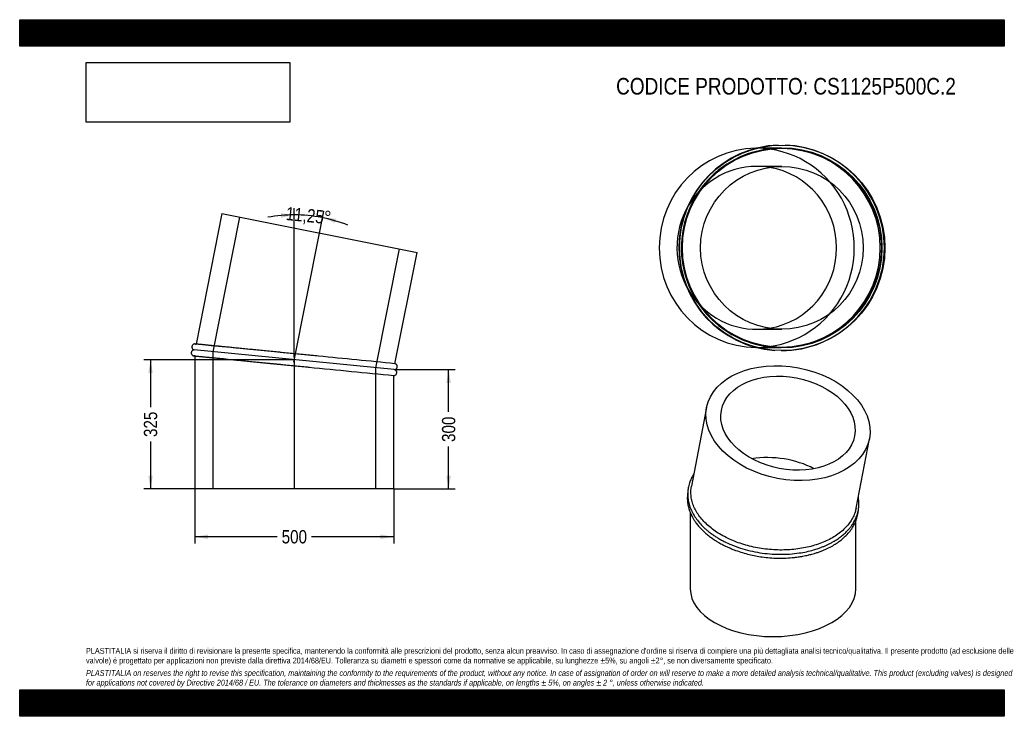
# Model space of a CAD drawing. Header units: millimetres. Extents: x 0 to 2475, y 0 to 1750.
import ezdxf
from ezdxf.enums import TextEntityAlignment as Align
from ezdxf.lldxf.tags import DXFTag

# ---------------------------------------------------------------- set-up
doc = ezdxf.new("R2010")
doc.units = ezdxf.units.MM
doc.header["$LTSCALE"] = 8.333333
doc.layers.add('Default', color=7, linetype='Continuous')
doc.layers.add('TUBO_X_GOMITO_11', color=7, linetype='Continuous')
doc.styles.add('SEACAD_Arial_Narrow', font='ARIALN.TTF')
tags = doc.linetypes.add('CENTER2', pattern=[28.575, 19.05, -3.175, 3.175, -3.175]).pattern_tags.tags
tags[10:11] = [DXFTag(74, 4), DXFTag(75, 0), DXFTag(340, '0'), DXFTag(46, 0.0), DXFTag(50, 0.0), DXFTag(44, 0.0), DXFTag(45, 0.0)]
tags[8:9] = [DXFTag(74, 4), DXFTag(75, 0), DXFTag(340, '0'), DXFTag(46, 0.0), DXFTag(50, 0.0), DXFTag(44, 0.0), DXFTag(45, 0.0)]
tags[6:7] = [DXFTag(74, 4), DXFTag(75, 0), DXFTag(340, '0'), DXFTag(46, 0.0), DXFTag(50, 0.0), DXFTag(44, 0.0), DXFTag(45, 0.0)]
tags[4:5] = [DXFTag(74, 4), DXFTag(75, 0), DXFTag(340, '0'), DXFTag(46, 0.0), DXFTag(50, 0.0), DXFTag(44, 0.0), DXFTag(45, 0.0)]
tags = doc.linetypes.add('HIDDEN2', pattern=[4.7625, 3.175, -1.5875]).pattern_tags.tags
tags[6:7] = [DXFTag(74, 4), DXFTag(75, 0), DXFTag(340, '0'), DXFTag(46, 0.0), DXFTag(50, 0.0), DXFTag(44, 0.0), DXFTag(45, 0.0)]
tags[4:5] = [DXFTag(74, 4), DXFTag(75, 0), DXFTag(340, '0'), DXFTag(46, 0.0), DXFTag(50, 0.0), DXFTag(44, 0.0), DXFTag(45, 0.0)]
doc.dimstyles.new('Plastitalia', dxfattribs={"dimtxt": 33.333333, "dimasz": 33.333333, "dimexe": 16.666667, "dimexo": 0, "dimgap": 8.333333, "dimtad": 0, "dimdec": 0, "dimtxsty": 'SEACAD_Arial_Narrow', "dimblk1": '_SE_FILLED', "dimblk2": '_SE_FILLED', "dimsah": 1, "dimcen": 16.666667, "dimadec": 0, "dimazin": 0, "dimtfac": 0.8, "dimtdec": 1, "dimtmove": 0, "dimatfit": 3, "dimfxl": 1, "dimtolj": 1, "dimarcsym": 0})
picture_1 = doc.add_image_def('image1.jpg', size_in_pixel=(4302, 1260))

# ---------------------------------------------------------------- blocks, each defined once
blk = doc.blocks.new('SEANNOT_GROUP')
at = {"layer": 'Default', "color": 7, "linetype": 'CENTER2'}
blk.add_line((690.3, 901.8), (690.3, 571.1), dxfattribs=at)
blk = doc.blocks.new('SEANNOT_GROUP1')
at = {"layer": 'Default', "color": 7, "linetype": 'CENTER2'}
blk.add_line((689.1, 889.7), (753.6, 1214.1), dxfattribs=at)
blk = doc.blocks.new('SE')
at = {"layer": 'TUBO_X_GOMITO_11', "color": 7, "linetype": 'Continuous'}
for p, q in [((508.4, 1262.9), (443.2, 935.1)), ((508.4, 1262.9), (998.8, 1165.4)), ((943.2, 885.8), (998.8, 1165.4)), ((941.7, 871), (438.8, 920.5)), ((941.7, 871), (438.8, 920.5)), ((440.3, 905.3), (440.3, 571.1)), ((940.3, 571.1), (940.3, 856.1)), ((940.3, 571.1), (440.3, 571.1))]:
    blk.add_line(p, q, dxfattribs=at)
at = {"layer": 'TUBO_X_GOMITO_11', "color": 7, "linetype": 'HIDDEN2'}
for p, q in [((552.9, 1254.1), (485.7, 915.9)), ((894.9, 875.6), (954.3, 1174.2)), ((443.2, 935.1), (443.1, 934.8)), ((485.7, 915.9), (485.7, 571.1)), ((440.3, 905.6), (440.3, 905.3)), ((894.9, 571.1), (894.9, 875.6))]:
    blk.add_line(p, q, dxfattribs=at)
for centre, start, end in [((-20687.4, -217447.7), 84.392476, 84.473314), ((22320.1, 219214.4), 264.276686, 264.352011)]:
    blk.add_arc(centre, 219402.4, start, end, dxfattribs=at)
at = {"layer": 'TUBO_X_GOMITO_11', "color": 7, "linetype": 'Continuous'}
for centre, start, end in [((-20687.4, -217447.7), 84.342103, 84.392476), ((22320.1, 219214.4), 264.352011, 264.407897)]:
    blk.add_arc(centre, 219402.4, start, end, dxfattribs=at)
for points, knots in [([(438.8, 920.5), (438.3, 920.5), (437.3, 920.4), (435.8, 919.9), (434.4, 919.2), (433, 917.9), (432, 916.4), (431.4, 914.4), (431.2, 912.7), (431.6, 910.9), (432.2, 909.3), (433.3, 907.8), (434.7, 906.7), (436.3, 905.9), (437.4, 905.7), (438, 905.6)], [0, 0, 0, 0, 0.067041, 0.136881, 0.206355, 0.271876, 0.378025, 0.446016, 0.54362, 0.609558, 0.684428, 0.764913, 0.8469, 0.926319, 1, 1, 1, 1]), ([(440.9, 935.3), (440.4, 935.4), (439.4, 935.4), (437.8, 935), (436.4, 934.4), (434.9, 933.3), (433.8, 931.8), (433, 929.9), (432.7, 928.1), (432.9, 926.3), (433.4, 924.7), (434.3, 923.2), (435.6, 921.9), (437.2, 921), (438.2, 920.7), (438.8, 920.5)], [0, 0, 0, 0, 0.067391, 0.137574, 0.207374, 0.273208, 0.380012, 0.448308, 0.54552, 0.611278, 0.685926, 0.766121, 0.847744, 0.926749, 1, 1, 1, 1]), ([(751.3, 904.8), (751.1, 904.8), (745.5, 905.3), (733.2, 906.6), (715.8, 908.3), (697.9, 910), (680.1, 911.8), (662.3, 913.5), (644.7, 915.3), (627.4, 917), (610.3, 918.7), (593.7, 920.3), (577.5, 921.9), (561.9, 923.4), (547, 924.9), (532.8, 926.3), (519.4, 927.6), (506.8, 928.9), (495.3, 930), (484.9, 931), (477.5, 931.7), (472.5, 932.2), (469.4, 932.5), (466.4, 932.8), (463.3, 933.1), (459.9, 933.5), (456.5, 933.8), (453.2, 934.1), (450.1, 934.4), (447.2, 934.7), (444.7, 935), (442.6, 935.2), (441.2, 935.3), (441, 935.3), (440.9, 935.3)], [0, 0, 0, 0, 0.001199, 0.0405, 0.079803, 0.119104, 0.158406, 0.197708, 0.237009, 0.276311, 0.315612, 0.354913, 0.394213, 0.433513, 0.472811, 0.51211, 0.551408, 0.590705, 0.630001, 0.668977, 0.705957, 0.720708, 0.73507, 0.749052, 0.764614, 0.783257, 0.804982, 0.826055, 0.84939, 0.874988, 0.902848, 0.932969, 0.965353, 1, 1, 1, 1]), ([(438, 905.6), (438.1, 905.6), (438.3, 905.5), (439.7, 905.4), (441.7, 905.2), (444.1, 905), (446.7, 904.7), (449.4, 904.4), (452, 904.2), (454.6, 903.9), (457.2, 903.7), (460, 903.4), (463.1, 903.1), (467.9, 902.6), (474.9, 901.9), (484.8, 901), (495.7, 899.9), (507.6, 898.7), (520.4, 897.4), (534.1, 896.1), (548.5, 894.7), (563.7, 893.2), (579.4, 891.6), (595.8, 890), (612.5, 888.4), (629.7, 886.7), (647.2, 885), (664.8, 883.2), (682.6, 881.5), (700.3, 879.7), (715.7, 878.2), (724, 877.4), (727.3, 877.1)], [0, 0, 0, 0, 0.036715, 0.070467, 0.101256, 0.129084, 0.153949, 0.175851, 0.194791, 0.211271, 0.227614, 0.24411, 0.260758, 0.277559, 0.318488, 0.359736, 0.400984, 0.442233, 0.483483, 0.524734, 0.565985, 0.607237, 0.648489, 0.689742, 0.730996, 0.77225, 0.813504, 0.854759, 0.896013, 0.937268, 0.978523, 1, 1, 1, 1]), ([(940.2, 856.2), (940.6, 856.2), (941.4, 856.1), (942.7, 856.5), (944.1, 857.1), (945.6, 858.2), (946.8, 859.7), (947.6, 861.6), (947.8, 863.4), (947.7, 865.2), (947.2, 866.8), (946.2, 868.3), (944.9, 869.6), (943.4, 870.5), (942.3, 870.8), (941.7, 871)], [0, 0, 0, 0, 0.041465, 0.1136, 0.18534, 0.253004, 0.362777, 0.432971, 0.532886, 0.600472, 0.677195, 0.75962, 0.843512, 0.924713, 1, 1, 1, 1]), ([(941.7, 871), (942.3, 871), (943.3, 871.1), (944.8, 871.6), (946.1, 872.3), (947.5, 873.6), (948.5, 875.1), (949.2, 877.1), (949.3, 878.8), (949, 880.6), (948.3, 882.2), (947.3, 883.7), (945.9, 884.8), (944.4, 885.6), (943.5, 885.7), (943.1, 885.8)], [0, 0, 0, 0, 0.068904, 0.140684, 0.212088, 0.27943, 0.388527, 0.458408, 0.558723, 0.626493, 0.703443, 0.786165, 0.870429, 0.952054, 1, 1, 1, 1])]:
    blk.add_open_spline(points, degree=3, knots=knots, dxfattribs=at)
at = {"layer": 'TUBO_X_GOMITO_11', "color": 7, "linetype": 'HIDDEN2'}
for points in [[(440.9, 935.3), (441.7, 935.3), (442.5, 935.1), (443.3, 934.8)], [(440.4, 905.7), (439.6, 905.5), (438.8, 905.5), (438, 905.6)], [(727.8, 877), (728, 877), (728.2, 877), (728.4, 877)]]:
    blk.add_open_spline(points, degree=3, dxfattribs=at)
blk = doc.blocks.new('DMBLK13')
at = {"layer": 'Default', "linetype": 'Continuous'}
for points in [[(473.6, 445.5), (473.6, 456.6), (440.3, 451)], [(906.9, 445.5), (940.3, 451), (906.9, 456.6)]]:
    blk.add_hatch(color=7, dxfattribs=at).paths.add_polyline_path(points)
at = {"layer": 'Default', "color": 7, "linetype": 'Continuous'}
for p, q in [((440.3, 571.1), (440.3, 434.3)), ((940.3, 571.1), (940.3, 434.3)), ((646.8, 451), (440.3, 451)), ((940.3, 451), (733.8, 451))]:
    blk.add_line(p, q, dxfattribs=at)
at = {"layer": 'Default', "color": 7, "linetype": 'Continuous', "style": 'SEACAD_Arial_Narrow'}
blk.add_text('500', height=33.33, dxfattribs=at).set_placement((658.5, 467.7), align=Align.TOP_LEFT)
blk = doc.blocks.new('_SE_FILLED')
at = {"color": 0}
blk.add_line((0, 0), (-1, 0), dxfattribs=at)
blk.add_solid([(0, 0), (-1, -0.1665), (-1, 0.1665), (0, 0)], dxfattribs=at)
blk = doc.blocks.new('DMBLK14')
at = {"layer": 'Default', "linetype": 'Continuous'}
for points in [[(1083.8, 837.7), (1078.2, 871), (1072.6, 837.7)], [(1083.8, 604.5), (1072.6, 604.5), (1078.2, 571.1)]]:
    blk.add_hatch(color=7, dxfattribs=at).paths.add_polyline_path(points)
at = {"layer": 'Default', "color": 7, "linetype": 'Continuous'}
for p, q in [((941.7, 871), (1094.9, 871)), ((1078.2, 764.5), (1078.2, 871)), ((1078.2, 571.1), (1078.2, 677.6)), ((940.3, 571.1), (1094.9, 571.1))]:
    blk.add_line(p, q, dxfattribs=at)
at = {"layer": 'Default', "color": 7, "linetype": 'Continuous', "style": 'SEACAD_Arial_Narrow'}
blk.add_text('300', height=33.33, rotation=90, dxfattribs=at).set_placement((1061.5, 689.2), align=Align.TOP_LEFT)
blk = doc.blocks.new('SE1')
at = {"layer": 'TUBO_X_GOMITO_11', "color": 7, "linetype": 'Continuous'}
for p, q in [((1726.5, 775.6), (1688.7, 577.8)), ((2102.4, 522.9), (2135.8, 697.3)), ((1685.5, 512.2), (1685.5, 320.5)), ((2102.2, 320.5), (2102.2, 491.3))]:
    blk.add_line(p, q, dxfattribs=at)
for major_axis in [(-204.6, 39.1), (-167.5, 32)]:
    blk.add_ellipse((1931.2, 736.5), major_axis=major_axis, ratio=0.678892, dxfattribs=at)
for centre, major_axis, ratio, start_param, end_param in [((1893.9, 541.4), (170.2, -16.1), 0.630814, 0.986396, 1.9492), ((1893.9, 541.4), (170.2, -16.1), 0.630814, 0.986396, 1.9492), ((1893.9, 320.5), (208.3, 0), 0.57735, 3.141593, 6.283185)]:
    blk.add_ellipse(centre, major_axis=major_axis, ratio=ratio, start_param=start_param, end_param=end_param, dxfattribs=at)
for points, knots in [([(1694.7, 609.3), (1694.5, 609), (1693.5, 607.5), (1691.9, 604.8), (1689.8, 601), (1687.7, 596.7), (1685.5, 591.7), (1683.5, 586), (1681.7, 580), (1680.4, 573.9), (1679.6, 568.2), (1679.1, 562.1), (1679, 553.6), (1680.1, 542.3), (1683.3, 529.4), (1688.3, 516.6), (1695, 504.2), (1703.5, 492), (1712.2, 481.8), (1720.4, 473.8), (1726.6, 468.3), (1731.9, 463.9), (1736.4, 460.4), (1741.1, 457), (1746.9, 453), (1753.9, 448.6), (1761.9, 443.9), (1773.9, 437.6), (1790.4, 430), (1812.3, 422.1), (1835.7, 415.6), (1860.3, 410.7), (1885.4, 407.7), (1910.5, 406.6), (1935.5, 407.3), (1958, 409.8), (1978.1, 413.4), (1993.9, 417.4), (2006.3, 421.3), (2015.5, 424.6), (2023, 427.6), (2029.9, 430.7), (2037, 434.1), (2045.7, 438.9), (2055.8, 445.1), (2065.9, 452.5), (2074.6, 460.1), (2081.8, 467.3), (2087.8, 474.4), (2092.8, 481.2), (2096.9, 487.8), (2100.2, 494.2), (2103.2, 500.8), (2105.7, 508), (2107.6, 515.4), (2108.8, 522.3), (2109.4, 528.9), (2109.6, 535.7), (2109.2, 542.4), (2108.5, 547.7), (2108, 550.5), (2107.9, 551.3)], [0.079705, 0.079705, 0.079705, 0.079705, 0.0808568, 0.0856104, 0.089768, 0.0949422, 0.1011999, 0.1078603, 0.1149055, 0.1222608, 0.1287459, 0.1343231, 0.1430287, 0.1576257, 0.1721722, 0.186855, 0.2014869, 0.2158996, 0.2314185, 0.2401768, 0.247796, 0.2539297, 0.2584823, 0.2630398, 0.2691506, 0.2764944, 0.2841419, 0.2923453, 0.3096983, 0.3276401, 0.3464315, 0.3651238, 0.383812, 0.4025001, 0.4211909, 0.4398093, 0.4541832, 0.4688782, 0.4788807, 0.4860614, 0.4931851, 0.4993543, 0.5056194, 0.5137264, 0.5257737, 0.5380293, 0.5490009, 0.5595944, 0.5685123, 0.5776818, 0.5861117, 0.5933765, 0.6010781, 0.6100043, 0.6187495, 0.6265862, 0.6336456, 0.6411033, 0.6495641, 0.6563903, 0.6590028, 0.6590028, 0.6590028, 0.6590028]), ([(1748.3, 465.3), (1743.4, 468.7), (1738.8, 472.2), (1730.2, 479.3), (1726.2, 483), (1718.6, 490.6), (1715.1, 494.5), (1708.7, 502.5), (1705.7, 506.5), (1700.5, 514.8), (1698.2, 519), (1694.2, 527.5), (1692.6, 531.8), (1689.9, 540.4), (1688.9, 544.8), (1687.6, 553.4), (1687.2, 557.7), (1687.2, 566.3), (1687.5, 570.5), (1688.3, 575.8), (1688.5, 576.8), (1688.7, 577.8)], [0, 0, 0, 0, 0.015625, 0.015625, 0.03125, 0.03125, 0.046875, 0.046875, 0.0625, 0.0625, 0.078125, 0.078125, 0.09375, 0.09375, 0.109375, 0.109375, 0.125, 0.125, 0.140625, 0.140625, 0.1443079, 0.1443079, 0.1443079, 0.1443079]), ([(1679.2, 561.4), (1679, 560.2), (1678.4, 555.6), (1678, 547.5), (1678.8, 536.8), (1680.7, 526.4), (1683.5, 517.2), (1686.2, 510.4), (1688.6, 505.1), (1691.2, 499.9), (1695.1, 493.4), (1700, 486), (1706.9, 477.2), (1711.9, 471.9), (1715.2, 468.5)], [0.8911553, 0.8911553, 0.8911553, 0.8911553, 0.8950289, 0.9070107, 0.9185349, 0.931016, 0.9421984, 0.9498281, 0.9544605, 0.9605206, 0.9682309, 0.9773823, 0.9879729, 1, 1, 1, 1]), ([(1715.2, 468.5), (1718.6, 465.2), (1724, 460), (1733.6, 452.2), (1742.2, 446), (1750.2, 440.8), (1756.8, 436.8), (1762.2, 433.7), (1766.8, 431.3), (1772, 428.6), (1778.4, 425.5), (1787.8, 421.3), (1800.7, 416.3), (1816.5, 411), (1833.3, 406.5), (1849.9, 402.9), (1867.3, 400.1), (1885.9, 398.1), (1905.9, 397.1), (1926.6, 397.4), (1944.6, 398.7), (1958.5, 400.6), (1967.9, 402.1), (1975.2, 403.6), (1981.2, 404.9), (1986.3, 406.1), (1991.7, 407.5), (1998.4, 409.4), (2006.1, 411.9), (2014.4, 414.9), (2024.9, 419.1), (2037, 424.8), (2049.7, 432.1), (2060.8, 439.6), (2070.9, 447.8), (2080.7, 457.3), (2089.7, 468.1), (2097.1, 479.7), (2102.8, 491.9), (2106.6, 504.4), (2108.2, 514.3), (2108.5, 519.8), (2108.5, 521)], [0, 0, 0, 0, 0.0120803, 0.0226965, 0.0318507, 0.0401773, 0.046658, 0.0514638, 0.0555501, 0.0594905, 0.0655706, 0.0728658, 0.0840795, 0.0980008, 0.1112187, 0.1237793, 0.1362181, 0.1504293, 0.165506, 0.1808542, 0.1967435, 0.2064067, 0.2131189, 0.2190315, 0.223826, 0.2275809, 0.2316091, 0.2373912, 0.2443096, 0.2516072, 0.2591386, 0.2730312, 0.2863757, 0.2985832, 0.3104076, 0.3237345, 0.3392143, 0.3536757, 0.3677066, 0.3830904, 0.3975776, 0.401603, 0.401603, 0.401603, 0.401603]), ([(2102.4, 522.9), (2101.8, 519.6), (2101, 516.3), (2098.6, 508.9), (2097, 504.9), (2093, 496.8), (2090.8, 492.9), (2085.5, 485.1), (2082.6, 481.4), (2076.2, 474.1), (2072.6, 470.5), (2065, 463.8), (2060.9, 460.5), (2052.2, 454.3), (2047.6, 451.3), (2037.9, 445.7), (2032.9, 443.1), (2022.2, 438.2), (2016.7, 435.9), (2005.3, 431.8), (1999.4, 429.9), (1987.4, 426.5), (1981.2, 425), (1962.5, 421.2), (1949.5, 419.4), (1929.3, 418), (1922.6, 417.8), (1909, 417.7), (1902.1, 417.9), (1888.5, 418.7), (1881.6, 419.3), (1868, 420.9), (1861.3, 422), (1841.2, 425.7), (1828.1, 429), (1809.2, 435), (1803, 437.2), (1791, 442), (1785.2, 444.5), (1768.4, 452.6), (1757.9, 458.7), (1748.3, 465.3)], [0.643986, 0.643986, 0.643986, 0.643986, 0.65625, 0.65625, 0.671875, 0.671875, 0.6875, 0.6875, 0.703125, 0.703125, 0.71875, 0.71875, 0.734375, 0.734375, 0.75, 0.75, 0.765625, 0.765625, 0.78125, 0.78125, 0.796875, 0.796875, 0.8125, 0.8125, 0.84375, 0.84375, 0.859375, 0.859375, 0.875, 0.875, 0.890625, 0.890625, 0.90625, 0.90625, 0.9375, 0.9375, 0.953125, 0.953125, 0.96875, 0.96875, 1, 1, 1, 1])]:
    blk.add_open_spline(points, degree=3, knots=knots, dxfattribs=at)
blk = doc.blocks.new('DMBLK15')
at = {"layer": 'Default', "linetype": 'Continuous'}
for points in [[(657.2, 1252.6), (690.3, 1259.7), (656.7, 1263.7)], [(795, 1250.1), (761.3, 1252.7), (792.3, 1239.3)]]:
    blk.add_hatch(color=7, dxfattribs=at).paths.add_polyline_path(points)
at = {"layer": 'Default', "color": 7, "linetype": 'Continuous'}
for p, q in [((690.3, 901.8), (690.3, 1276.4)), ((753.6, 1214.1), (764.5, 1269.1))]:
    blk.add_line(p, q, dxfattribs=at)
for start, end in [(90, 100.4952), (68.2548, 90)]:
    blk.add_arc((690.3, 895.8), 363.9, start, end, dxfattribs=at)
at = {"layer": 'Default', "color": 7, "linetype": 'Continuous', "style": 'SEACAD_Arial_Narrow'}
blk.add_text('11,25°', height=33.33, rotation=354.375, dxfattribs=at).set_placement((671, 1280.1), align=Align.TOP_LEFT)
blk = doc.blocks.new('SE2')
at = {"layer": 'TUBO_X_GOMITO_11', "color": 7, "linetype": 'HIDDEN2'}
for p, q in [((1913.1, 1426.9), (1852.7, 1426.9)), ((1916, 1381.5), (1852.7, 1381.5)), ((1852.7, 972.3), (1916, 972.3)), ((1852.7, 926.9), (1913.1, 926.9))]:
    blk.add_line(p, q, dxfattribs=at)
at = {"layer": 'TUBO_X_GOMITO_11', "color": 7, "linetype": 'Continuous'}
for centre, radius in [((1916.7, 1176.9), 258.2), ((1916, 1176.9), 250), ((1916, 1176.9), 204.6)]:
    blk.add_circle(centre, radius, dxfattribs=at)
at = {"layer": 'TUBO_X_GOMITO_11', "color": 7, "linetype": 'HIDDEN2'}
blk.add_circle((1916, 1176.9), 251.5, dxfattribs=at)
blk.add_circle((1916, 1176.9), 251.5, dxfattribs=at)
at = {"layer": 'TUBO_X_GOMITO_11', "color": 7, "linetype": 'Continuous'}
blk.add_arc((1915.3, 1176.9), 258.2, 91.8652, 266.1319, dxfattribs=at)
at = {"layer": 'TUBO_X_GOMITO_11', "color": 7, "linetype": 'HIDDEN2'}
for centre, radius, start, end in [((1913.1, 1176.9), 250, 89.766, 240.8167), ((1915.3, 1176.9), 258.2, 0, 88.1068), ((1913.1, 1176.9), 250, 0, 87.1662), ((1915.3, 1176.9), 258.2, 269.7918, 0), ((1913.1, 1176.9), 250, 273.7233, 0), ((1913.1, 1176.9), 250, 242.2854, 266.8731), ((1913.1, 1176.9), 250, 267.0533, 270.8793)]:
    blk.add_arc(centre, radius, start, end, dxfattribs=at)
at = {"layer": 'TUBO_X_GOMITO_11', "color": 7, "linetype": 'Continuous'}
for major_axis, start_param, end_param in [((0, 250), 0.010583, 3.133052), ((0, 204.6), 3.298504, 6.126274)]:
    blk.add_ellipse((1852.7, 1176.9), major_axis=major_axis, ratio=0.980785, start_param=start_param, end_param=end_param, dxfattribs=at)
at = {"layer": 'TUBO_X_GOMITO_11', "color": 7, "linetype": 'HIDDEN2'}
for major_axis, start_param, end_param in [((0, 250), 0, 0.010583), ((0, 250), 3.133052, 6.283185), ((0, 204.6), 0, 3.298504), ((0, 204.6), 6.126274, 6.283185)]:
    blk.add_ellipse((1852.7, 1176.9), major_axis=major_axis, ratio=0.980785, start_param=start_param, end_param=end_param, dxfattribs=at)
blk = doc.blocks.new('DMBLK16')
at = {"layer": 'Default', "linetype": 'Continuous'}
for points in [[(323.4, 862.4), (334.5, 862.4), (328.9, 895.8)], [(323.4, 604.5), (328.9, 571.1), (334.5, 604.5)]]:
    blk.add_hatch(color=7, dxfattribs=at).paths.add_polyline_path(points)
at = {"layer": 'Default', "color": 7, "linetype": 'Continuous'}
for p, q in [((690.3, 895.8), (312.2, 895.8)), ((328.9, 895.8), (328.9, 776.9)), ((328.9, 690), (328.9, 571.1)), ((690.3, 571.1), (312.2, 571.1))]:
    blk.add_line(p, q, dxfattribs=at)
at = {"layer": 'Default', "color": 7, "linetype": 'Continuous', "style": 'SEACAD_Arial_Narrow'}
blk.add_text('325', height=33.33, rotation=90, dxfattribs=at).set_placement((312.2, 701.6), align=Align.TOP_LEFT)

msp = doc.modelspace()

# ---------------------------------------------------------------- hatches: boundary and pattern name
at = {"layer": 'Default', "linetype": 'Continuous'}
h = msp.add_hatch(dxfattribs=at)
h.set_pattern_fill('LINE', scale=0.629921, angle=45, style=0)
h.paths.add_polyline_path([(2475, 1683.3), (2475, 1750), (0, 1750), (0, 1683.3)])
for points in [[(2475, 1683.3), (2475, 1750), (0, 1750), (0, 1683.3)], [(2475, 0), (2475, 66.7), (0, 66.7), (0, 0)]]:
    msp.add_hatch(color=7, dxfattribs=at).paths.add_polyline_path(points)
h = msp.add_hatch(dxfattribs=at)
h.set_pattern_fill('LINE', scale=0.629921, angle=45, style=0)
h.paths.add_polyline_path([(2475, 0), (2475, 66.7), (0, 66.7), (0, 0)])

# ---------------------------------------------------------------- linework, layer by layer
at = {"layer": 'Default', "color": 7, "linetype": 'Continuous'}
for p, q in [((0, 1750), (2475, 1750)), ((0, 1683.3), (0, 1750)), ((2475, 1750), (2475, 1683.3)), ((2475, 1683.3), (0, 1683.3)), ((0, 66.7), (2475, 66.7)), ((0, 0), (0, 66.7)), ((2475, 66.7), (2475, 0)), ((2475, 0), (0, 0))]:
    msp.add_line(p, q, dxfattribs=at)

# ---------------------------------------------------------------- block references
at = {"layer": 'Default'}
for name in ['SE2', 'SE', 'SEANNOT_GROUP1', 'SEANNOT_GROUP', 'SE1']:
    msp.add_blockref(name, (0, 0), dxfattribs=at)

# ---------------------------------------------------------------- texts
at = {"layer": 'Default', "attachment_point": 1}
for s, insert, char_height, width in [('{\\fArial Narrow|b0||i0||c0|p34;\\C7;\\H41.66666667;\\W1.;CODICE PRODOTTO: CS1125P500C.2}', (1499.2, 1603.7), 41.667, 856.97), ("{\\fArial Narrow|b0||i0||c0|p34;\\C7;\\H14.58333333;\\W1.;PLASTITALIA si riserva il diritto di revisionare la presente specifica, mantenendo la conformità alle prescrizioni del prodotto, senza alcun preavviso. In caso di assegnazione d'ordine si riserva di compiere una più dettagliata analisi tecnico/qualitativa. Il presente prodotto (ad esclusione delle \\P}{\\fArial Narrow|b0||i0||c0|p34;\\C7;\\H14.58333333;\\W1.;valvole) è progettato per applicazioni non previste dalla direttiva 2014/68/EU. Tolleranza su diametri e spessori come da normative se applicabile, su lunghezze ±5%, su angoli ±2°, se non diversamente specificato.\\P}{\\fArial Narrow|b0||i0||c0|p34;\\C7;\\H4.166666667;\\W1.;   \\P}{\\fArial Narrow|b0||i1||c0|p34;\\C7;\\H14.58333333;\\W1.;PLASTITALIA on reserves the right to revise this specification, maintaining the conformity to the requirements of the product, without any notice. In case of assignation of order on will reserve to make a more detailed analysis technical/qualitative. This product (excluding valves) is designed \\P}{\\fArial Narrow|b0||i1||c0|p34;\\C7;\\H14.58333333;\\W1.;for applications not covered by Directive 2014/68 / EU. The tolerance on diameters and thicknesses as the standards if applicable, on lengths ± 5%, on angles ± 2 °, unless otherwise indicated.\\P}", (166.7, 171.7), 14.5833, 2141.667)]:
    msp.add_mtext(s, dxfattribs=dict(at, insert=insert, char_height=char_height, width=width))

# ---------------------------------------------------------------- dimensions: what is measured, and where the dimension line sits
at = {"layer": 'Default', "color": 7, "linetype": 'Continuous'}
dim = msp.add_angular_dim_2l(base=(725.9, 1257.9), line1=((690.3, 895.8), (690.3, 901.8)), line2=((690.3, 895.8), (753.6, 1214.1)), text='\\A1;<>', dimstyle='Plastitalia', override={"dimadec": 2}, dxfattribs=at)
dim.commit()
dim.dimension.update_dxf_attribs({"geometry": 'DMBLK15', "text_midpoint": (725.9, 1257.9), "dimtype": 162})
for base, p1, p2, angle, picture, middle in [((328.9, 895.8), (690.3, 895.8), (690.3, 571.1), 270, 'DMBLK16', (328.9, 733.4)), ((1078.2, 571.1), (940.3, 571.1), (941.7, 871), 89.7204, 'DMBLK14', (1078.2, 721.1))]:
    dim = msp.add_linear_dim(base=base, p1=p1, p2=p2, angle=angle, text='\\A1;<>', dimstyle='Plastitalia', dxfattribs=at)
    dim.commit()
    dim.dimension.update_dxf_attribs({"geometry": picture, "text_midpoint": middle, "dimtype": 161})
dim = msp.add_linear_dim(base=(440.3, 451), p1=(940.3, 571.1), p2=(440.3, 571.1), text='\\A1;<>', dimstyle='Plastitalia', dxfattribs=at)
dim.commit()
dim.dimension.update_dxf_attribs({"geometry": 'DMBLK13', "text_midpoint": (690.3, 451), "dimtype": 160})

# ---------------------------------------------------------------- pictures from other files: only their frames are drawn
image = msp.add_image(picture_1, insert=(166.7, 1492.5), size_in_units=(512.1, 150))
image.dxf.flags = 7

doc.saveas('drawing.dxf')
